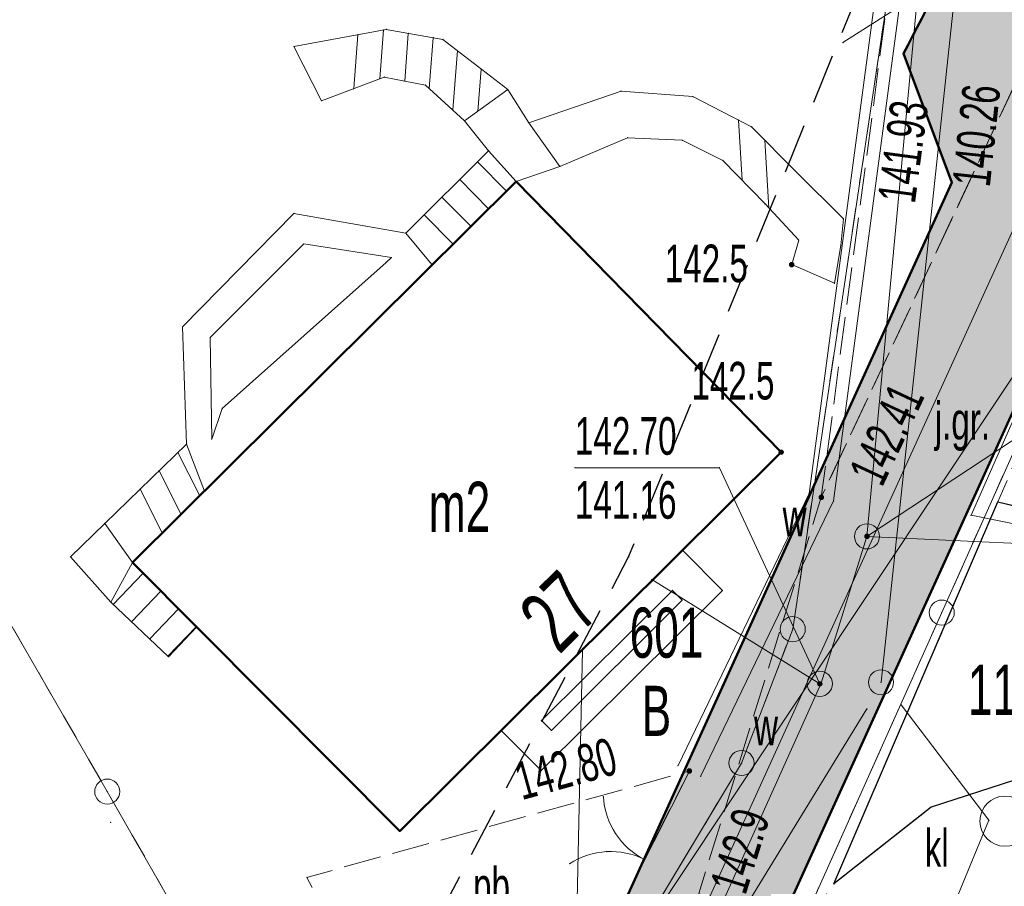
# Model space of a CAD drawing. Extents: x 6456700 to 6518119, y 5963420 to 5980059.
# Tile 172 of 256: x 6512422 to 6512442, y 5966171 to 5966189. Entities that reach past the tile are written whole.
import ezdxf
from ezdxf.enums import TextEntityAlignment as Align

# ---------------------------------------------------------------- set-up
doc = ezdxf.new("R2010")
doc.units = 0
doc.header["$MEASUREMENT"] = 0
for name, pattern in [('L_0_03', [1, 0.5, -0.5]), ('L_0_04', [1.5, 1, -0.5]), ('L_0_52', [1, 0.75, -0.25])]:
    doc.linetypes.add(name, pattern=pattern)
doc.layers.get('0').update_dxf_attribs({"color": 2, "linetype": 'CONTINUOUS', "lineweight": 5})
for name, color, linetype, lineweight in [('18mm Kreska ciągła', 7, 'CONTINUOUS', 18), ('202_punkt_graniczny', 7, 'CONTINUOUS', 18), ('210_oznaczenie_konturu_uzytku_gruntowego', 96, 'CONTINUOUS', 18), ('211_numer_dzialki_ewidencyjnej', 7, 'CONTINUOUS', 18), ('218_kontur_uzytku_gruntowego', 96, 'L_0_03', 18), ('219_dzialka_ewidencyjna', 7, 'CONTINUOUS', 18), ('238_Punkt_adresowy_budynku', 7, 'CONTINUOUS', 18), ('312_budynek_ewidencyjny', 7, 'CONTINUOUS', 18), ('312_oznaczenie_budynku_ewidencyjnego_Atr117', 7, 'CONTINUOUS', 18), ('352_schody', 7, 'CONTINUOUS', 18), ('50mm Kreska ciągła', 7, 'CONTINUOUS', 50), ('9mm Kreska ciągła', 252, 'CONTINUOUS', 9), ('brama', 7, 'CONTINUOUS', 18), ('jezdnia', 7, 'CONTINUOUS', 18), ('jezdnia_Atr17', 7, 'CONTINUOUS', 18), ('komora_podziemna', 7, 'CONTINUOUS', 18), ('komora_podziemna_Atr17', 7, 'CONTINUOUS', 18), ('kraweznik', 7, 'CONTINUOUS', 18), ('obszar_utwardzony', 7, 'CONTINUOUS', 18), ('obszar_utwardzony_Atr17', 7, 'CONTINUOUS', 18), ('ogrodzenie_trwale', 7, 'CONTINUOUS', 18), ('osadnik__szambo', 7, 'CONTINUOUS', 18), ('osadnik__szambo_Atr17', 7, 'CONTINUOUS', 18), ('pikieta_naturalna', 7, 'CONTINUOUS', 18), ('pikieta_naturalna_Atr2', 7, 'CONTINUOUS', 18), ('pikieta_sztuczna', 7, 'CONTINUOUS', 18), ('pikieta_sztuczna_Atr2', 7, 'CONTINUOUS', 18), ('przewod_elektroenergetyczny_niskiego_napiecia', 7, 'CONTINUOUS', 18), ('przewod_elektroenergetyczny_podziemny', 7, 'CONTINUOUS', 18), ('przewod_kanalizacyjny', 7, 'CONTINUOUS', 18), ('przewod_wodociagowy', 7, 'CONTINUOUS', 18), ('rzedna', 7, 'CONTINUOUS', 18), ('rzedna_Atr2', 7, 'CONTINUOUS', 18), ('rzedna_Atr3', 7, 'CONTINUOUS', 18), ('sciana_oporowa__linia_', 7, 'CONTINUOUS', 18), ('studnia_kanalizacyjna', 7, 'CONTINUOUS', 18), ('taras', 7, 'CONTINUOUS', 18), ('weranda_lub_ganek', 7, 'CONTINUOUS', 18), ('Zakres', 7, 'CONTINUOUS', 18)]:
    doc.layers.add(name, color=color, linetype=linetype, lineweight=lineweight)
doc.styles.get("Standard").update_dxf_attribs({"font": 'txt', "width": 0.75})

# ---------------------------------------------------------------- blocks, each defined once
blk = doc.blocks.new('mdcp_nowa')
at = {"layer": 'pikieta_naturalna', "linetype": 'Continuous', "lineweight": 18}
for points in [[(6495168.95, 5982634.585, 1), (6495168.95, 5982634.675, 1)], [(6495168.74, 5982630.845, 1), (6495168.74, 5982630.935, 1)]]:
    blk.add_hatch(color=18, dxfattribs=at).paths.add_polyline_path(points)
at = {"layer": 'pikieta_sztuczna', "linetype": 'Continuous', "lineweight": 18}
for points in [[(6495169.54, 5982629.945, 1), (6495169.54, 5982630.035, 1)], [(6495166.91, 5982624.485, 1), (6495166.91, 5982624.575, 1)]]:
    blk.add_hatch(color=18, dxfattribs=at).paths.add_polyline_path(points)
at = {"layer": 'rzedna', "linetype": 'Continuous', "lineweight": 18}
for points in [[(6495170.45, 5982629.165, 1), (6495170.45, 5982629.255, 1)], [(6495169.51, 5982626.225, 1), (6495169.51, 5982626.315, 1)]]:
    blk.add_hatch(color=18, dxfattribs=at).paths.add_polyline_path(points)
at = {"layer": '202_punkt_graniczny', "color": 7, "linetype": 'Continuous', "lineweight": 18}
for centre in [(6495171.94, 5982627.69), (6495168.97, 5982627.36), (6495167.95, 5982624.69), (6495155.31, 5982624.12)]:
    blk.add_circle(centre, 0.25, dxfattribs=at)
at = {"layer": '202_punkt_graniczny'}
for p in [(6495171.94, 5982627.69), (6495168.97, 5982627.36), (6495167.95, 5982624.69), (6495155.31, 5982624.12)]:
    blk.add_point(p, dxfattribs=at)
at = {"layer": '218_kontur_uzytku_gruntowego', "lineweight": 18, "flags": 128}
for points in [[(6495168.97, 5982627.36), (6495170.9, 5982640.24)], [(6495176.43, 5982637.74), (6495171.94, 5982627.69)], [(6495151.44, 5982630.83), (6495155.31, 5982624.12)], [(6495171.94, 5982627.69), (6495166.96, 5982616.54)], [(6495167.95, 5982624.69), (6495168.97, 5982627.36)], [(6495163.62, 5982617.46), (6495167.95, 5982624.69)], [(6495155.31, 5982624.12), (6495157.03, 5982621.12)]]:
    blk.add_lwpolyline(points, dxfattribs=at)
at = {"layer": '218_kontur_uzytku_gruntowego'}
for p in [(6495171.94, 5982627.69), (6495171.94, 5982627.69), (6495171.94, 5982627.69), (6495171.94, 5982627.69), (6495168.97, 5982627.36), (6495168.97, 5982627.36), (6495168.97, 5982627.36), (6495168.97, 5982627.36), (6495167.95, 5982624.69), (6495167.95, 5982624.69), (6495167.95, 5982624.69), (6495167.95, 5982624.69), (6495155.31, 5982624.12), (6495155.31, 5982624.12), (6495155.31, 5982624.12), (6495155.31, 5982624.12)]:
    blk.add_point(p, dxfattribs=at)
at = {"layer": '219_dzialka_ewidencyjna', "color": 3, "linetype": 'Continuous', "lineweight": 18, "flags": 128}
for points in [[(6495144.97, 5982642.05), (6495155.31, 5982624.12)], [(6495168.97, 5982627.36), (6495170.9, 5982640.24)], [(6495176.43, 5982637.74), (6495171.94, 5982627.69)], [(6495171.94, 5982627.69), (6495166.96, 5982616.54)], [(6495167.95, 5982624.69), (6495168.97, 5982627.36)], [(6495163.62, 5982617.46), (6495167.95, 5982624.69)], [(6495155.31, 5982624.12), (6495157.03, 5982621.12)]]:
    blk.add_lwpolyline(points, dxfattribs=at)
at = {"layer": '219_dzialka_ewidencyjna', "color": 3}
for p in [(6495171.94, 5982627.69), (6495171.94, 5982627.69), (6495168.97, 5982627.36), (6495168.97, 5982627.36), (6495167.95, 5982624.69), (6495167.95, 5982624.69), (6495155.31, 5982624.12), (6495155.31, 5982624.12)]:
    blk.add_point(p, dxfattribs=at)
at = {"layer": '312_budynek_ewidencyjny', "color": 7, "linetype": 'Continuous', "lineweight": 50, "flags": 128}
for points in [[(6495155.81, 5982628.69), (6495163.46, 5982636.29)], [(6495163.46, 5982636.29), (6495168.74, 5982630.89)], [(6495168.74, 5982630.89), (6495161.14, 5982623.33)], [(6495161.14, 5982623.33), (6495155.81, 5982628.69)]]:
    blk.add_lwpolyline(points, dxfattribs=at)
at = {"layer": '312_budynek_ewidencyjny'}
for p in [(6495163.46, 5982636.29), (6495163.46, 5982636.29), (6495168.74, 5982630.89), (6495168.74, 5982630.89), (6495155.81, 5982628.69), (6495155.81, 5982628.69), (6495161.14, 5982623.33), (6495161.14, 5982623.33)]:
    blk.add_point(p, dxfattribs=at)
at = {"layer": '352_schody', "color": 7, "linetype": 'Continuous', "lineweight": 18, "flags": 128}
for points in [[(6495162.43, 5982637.5), (6495161.65, 5982638.21), (6495160.83, 5982638.37), (6495159.58, 5982637.9), (6495159.03, 5982638.98), (6495160.87, 5982639.32), (6495162, 5982639.12), (6495163.29, 5982638.12)], [(6495162.91, 5982636.9), (6495162.43, 5982637.5), (6495163.29, 5982638.12), (6495163.71, 5982637.46), (6495164.33, 5982636.59), (6495163.46, 5982636.29)], [(6495168.95, 5982634.63), (6495169.09, 5982635.12), (6495168.42, 5982635.84), (6495167.58, 5982636.71), (6495166.77, 5982637.11), (6495165.68, 5982637.16), (6495164.33, 5982636.59), (6495163.71, 5982637.46), (6495165.55, 5982638.09), (6495166.98, 5982637.98), (6495168.15, 5982637.38), (6495169.04, 5982636.48), (6495169.98, 5982635.54), (6495169.93, 5982635.01), (6495169.8, 5982634.26)], [(6495163.46, 5982636.29), (6495161.78, 5982634.63), (6495161.26, 5982635.26), (6495162.91, 5982636.9)], [(6495155.81, 5982628.69), (6495155.26, 5982629.47), (6495156.89, 5982631.05), (6495157.25, 5982630.11)], [(6495155.38, 5982627.9), (6495154.58, 5982628.8), (6495155.26, 5982629.47), (6495155.81, 5982628.69)], [(6495155.81, 5982628.69), (6495157.09, 5982627.4), (6495156.53, 5982626.81), (6495155.38, 5982627.9)]]:
    blk.add_lwpolyline(points, close=True, dxfattribs=at)
for points in [[(6495160.222, 5982638.141), (6495160.305, 5982639.216)], [(6495160.739, 5982638.336), (6495160.814, 5982639.31)], [(6495161.237, 5982638.291), (6495161.31, 5982639.242)], [(6495161.727, 5982638.14), (6495161.805, 5982639.155)], [(6495162.195, 5982637.714), (6495162.287, 5982638.898)], [(6495162.695, 5982637.691), (6495162.76, 5982638.531)], [(6495167.961, 5982636.315), (6495167.89, 5982637.514)], [(6495168.495, 5982635.759), (6495168.414, 5982637.113)], [(6495163.265, 5982636.097), (6495162.688, 5982636.68)], [(6495162.909, 5982635.746), (6495162.334, 5982636.327)], [(6495162.553, 5982635.394), (6495161.979, 5982635.975)], [(6495162.198, 5982635.043), (6495161.624, 5982635.622)], [(6495157.155, 5982630.017), (6495156.718, 5982630.883)], [(6495156.781, 5982629.648), (6495156.342, 5982630.519)], [(6495156.407, 5982629.279), (6495155.966, 5982630.154)], [(6495155.43, 5982627.853), (6495156.024, 5982628.474)], [(6495155.793, 5982627.509), (6495156.377, 5982628.119)], [(6495156.156, 5982627.165), (6495156.729, 5982627.764)], [(6495156.518, 5982626.821), (6495157.081, 5982627.409)]]:
    blk.add_lwpolyline(points, dxfattribs=at)
at = {"layer": '352_schody'}
for p in [(6495160.305, 5982639.216), (6495160.814, 5982639.31), (6495160.87, 5982639.32), (6495160.87, 5982639.32), (6495161.31, 5982639.242), (6495159.03, 5982638.98), (6495159.03, 5982638.98), (6495161.805, 5982639.155), (6495162, 5982639.12), (6495162, 5982639.12), (6495162.287, 5982638.898), (6495162.76, 5982638.531), (6495160.739, 5982638.336), (6495160.83, 5982638.37), (6495160.83, 5982638.37), (6495161.237, 5982638.291), (6495161.65, 5982638.21), (6495161.65, 5982638.21), (6495160.222, 5982638.141), (6495161.727, 5982638.14), (6495163.29, 5982638.12), (6495163.29, 5982638.12), (6495163.29, 5982638.12), (6495163.29, 5982638.12), (6495165.55, 5982638.09), (6495165.55, 5982638.09), (6495159.58, 5982637.9), (6495159.58, 5982637.9), (6495166.98, 5982637.98), (6495166.98, 5982637.98), (6495162.195, 5982637.714), (6495162.695, 5982637.691), (6495162.43, 5982637.5), (6495162.43, 5982637.5), (6495162.43, 5982637.5), (6495162.43, 5982637.5), (6495163.71, 5982637.46), (6495163.71, 5982637.46), (6495163.71, 5982637.46), (6495163.71, 5982637.46), (6495167.89, 5982637.514), (6495168.15, 5982637.38), (6495168.15, 5982637.38), (6495165.68, 5982637.16), (6495165.68, 5982637.16), (6495166.77, 5982637.11), (6495166.77, 5982637.11), (6495168.414, 5982637.113), (6495162.91, 5982636.9), (6495162.91, 5982636.9), (6495162.91, 5982636.9), (6495162.91, 5982636.9), (6495162.688, 5982636.68), (6495167.58, 5982636.71), (6495167.58, 5982636.71), (6495164.33, 5982636.59), (6495164.33, 5982636.59), (6495164.33, 5982636.59), (6495164.33, 5982636.59), (6495169.04, 5982636.48), (6495169.04, 5982636.48), (6495162.334, 5982636.327), (6495163.46, 5982636.29), (6495163.46, 5982636.29), (6495163.46, 5982636.29), (6495163.46, 5982636.29), (6495167.961, 5982636.315), (6495163.265, 5982636.097), (6495161.979, 5982635.975), (6495168.42, 5982635.84), (6495168.42, 5982635.84), (6495162.909, 5982635.746), (6495168.495, 5982635.759), (6495161.624, 5982635.622), (6495169.98, 5982635.54), (6495169.98, 5982635.54), (6495161.26, 5982635.26), (6495161.26, 5982635.26), (6495162.553, 5982635.394), (6495169.09, 5982635.12), (6495169.09, 5982635.12), (6495162.198, 5982635.043), (6495169.93, 5982635.01), (6495169.93, 5982635.01), (6495161.78, 5982634.63), (6495161.78, 5982634.63), (6495168.95, 5982634.63), (6495168.95, 5982634.63), (6495169.8, 5982634.26), (6495169.8, 5982634.26), (6495156.89, 5982631.05), (6495156.89, 5982631.05), (6495156.718, 5982630.883), (6495156.342, 5982630.519), (6495155.966, 5982630.154), (6495157.155, 5982630.017), (6495157.25, 5982630.11), (6495157.25, 5982630.11), (6495156.781, 5982629.648), (6495155.26, 5982629.47), (6495155.26, 5982629.47), (6495155.26, 5982629.47), (6495155.26, 5982629.47), (6495156.407, 5982629.279), (6495154.58, 5982628.8), (6495154.58, 5982628.8), (6495155.81, 5982628.69), (6495155.81, 5982628.69), (6495155.81, 5982628.69), (6495155.81, 5982628.69), (6495155.81, 5982628.69), (6495155.81, 5982628.69), (6495156.024, 5982628.474), (6495156.377, 5982628.119), (6495155.38, 5982627.9), (6495155.38, 5982627.9), (6495155.38, 5982627.9), (6495155.38, 5982627.9), (6495155.43, 5982627.853), (6495156.729, 5982627.764), (6495155.793, 5982627.509), (6495157.081, 5982627.409), (6495157.09, 5982627.4), (6495157.09, 5982627.4), (6495156.156, 5982627.165), (6495156.518, 5982626.821), (6495156.53, 5982626.81), (6495156.53, 5982626.81)]:
    blk.add_point(p, dxfattribs=at)
at = {"layer": 'brama', "color": 7, "linetype": 'Continuous', "lineweight": 18, "flags": 128}
blk.add_lwpolyline([(6495165.13, 5982621), (6495166.91, 5982624.53)], dxfattribs=at)
at = {"layer": 'brama', "color": 7, "linetype": 'Continuous', "lineweight": 18}
for centre, start, end in [((6495166.695, 5982624.104), 183.241, 243.241), ((6495165.345, 5982621.426), 63.241, 123.241)]:
    blk.add_arc(centre, 1.5, start, end, dxfattribs=at)
at = {"layer": 'brama'}
for p in [(6495166.91, 5982624.53), (6495165.198, 5982624.02), (6495165.441, 5982623.282), (6495165.26, 5982622.923), (6495166.02, 5982622.765), (6495166.02, 5982622.765), (6495164.522, 5982622.68)]:
    blk.add_point(p, dxfattribs=at)
at = {"layer": 'jezdnia', "color": 7, "linetype": 'L_0_52', "lineweight": 18, "flags": 128}
blk.add_lwpolyline([(6495195.83, 5982978.97), (6495200.77, 5982990.52), (6495203.76, 5983005.28), (6495200.35, 5983025.82), (6495193.24, 5983036.29), (6495189.14, 5983049.6), (6495185.12, 5983067.8), (6495183.17, 5983077.08), (6495178.19, 5983089.73), (6495174.64, 5983098.86), (6495168.43, 5983115.09), (6495161.55, 5983133.83), (6495154.76, 5983147.58), (6495144.33, 5983166.27), (6495135.54, 5983182.13), (6495131.43, 5983212.99), (6495131.68, 5983233.26), (6495131.46, 5983243.99), (6495128.32, 5983280.81), (6495127.29, 5983298.52), (6495124.19, 5983336.19), (6495123.5, 5983344), (6495121.28, 5983367.92), (6495119.64, 5983396.13), (6495116.73, 5983412.76), (6495117.19, 5983441.35), (6495116.43, 5983457.42), (6495115.48, 5983476.53), (6495115.11, 5983482.62), (6495112.3, 5983484.4), (6495091.45, 5983481.81), (6495091.37, 5983484.19), (6495109.96, 5983486.92), (6495113.25, 5983490.41), (6495113.24, 5983503.43), (6495112.69, 5983521.82), (6495113.13, 5983545.8), (6495113.51, 5983566.95), (6495116.02, 5983585), (6495118.4, 5983609.28), (6495123.42, 5983650.06), (6495131.2, 5983686.54), (6495140.07, 5983719.72), (6495146.41, 5983753.33), (6495149.05, 5983763.24), (6495154.18, 5983776.85), (6495160.67, 5983784.68), (6495175.29, 5983798.4), (6495197.26, 5983816.17), (6495217.4, 5983831.86), (6495238.65, 5983846.53), (6495263.72, 5983869.02), (6495276.39, 5983884.8), (6495285.32, 5983901), (6495289.2, 5983910.41), (6495292.89, 5983924.2), (6495294.78, 5983930.12), (6495299.2, 5983944.93), (6495304.61, 5983964.52), (6495307.5, 5983979.46), (6495307.59, 5983992.22), (6495306.46, 5984009.09), (6495305.69, 5984028.3), (6495305.67, 5984038.17), (6495300.99, 5984057.07), (6495297.28, 5984082.3), (6495291.79, 5984107.54), (6495288.36, 5984130.45), (6495280.64, 5984151.56), (6495274.64, 5984171.22), (6495270.98, 5984181.26), (6495273.99, 5984181.03), (6495276.87, 5984171.8), (6495283.5, 5984152.14), (6495291.35, 5984131.82), (6495294.78, 5984110.77), (6495299.68, 5984081.31), (6495303.27, 5984060.79), (6495332.62, 5984062.58), (6495350.78, 5984065.69), (6495352.73, 5984070.57), (6495357.63, 5984062.1), (6495352.37, 5984062.87), (6495334.16, 5984059.86), (6495303.89, 5984056.79), (6495307.64, 5984045.46), (6495309.06, 5984037.47), (6495310.62, 5984029.01), (6495312.95, 5983997.49), (6495310.44, 5983991.82), (6495310.09, 5983979.31), (6495307.08, 5983963.82), (6495301.68, 5983944.67), (6495295.97, 5983923.79), (6495292.77, 5983913.71), (6495290.13, 5983906.38), (6495284.32, 5983893.37), (6495278.05, 5983883.04), (6495264.46, 5983865.44), (6495239.09, 5983842.69), (6495219.23, 5983829.73), (6495216.93, 5983819.97), (6495223.58, 5983813.84), (6495228.16, 5983809.41), (6495224.21, 5983807.55), (6495214.94, 5983813.05), (6495207.87, 5983817.5), (6495201.24, 5983815.27), (6495178.34, 5983796.41), (6495165.6, 5983786.15), (6495159.73, 5983777.73), (6495154.77, 5983771.17), (6495151.16, 5983759.97), (6495150.26, 5983749.93), (6495142.6, 5983719.51), (6495134.42, 5983684.95), (6495127.4, 5983650.76), (6495120.08, 5983602.2), (6495117.42, 5983578.29), (6495115.94, 5983567.9), (6495115.38, 5983544.13), (6495115.07, 5983520.98), (6495115.65, 5983504.52), (6495116.24, 5983490.91), (6495120.25, 5983487.29), (6495126.33, 5983487.84), (6495143.65, 5983489.58), (6495144.46, 5983486.94), (6495127.88, 5983485.15), (6495121.64, 5983482.36), (6495118.37, 5983476.22), (6495119.55, 5983458.22), (6495119.45, 5983441.1), (6495120.18, 5983413.18), (6495121.99, 5983405.13), (6495126.07, 5983403.29), (6495130.48, 5983403.23), (6495129.73, 5983399.77), (6495124.35, 5983396.96), (6495123.73, 5983368.04), (6495126.63, 5983336.2), (6495129.59, 5983298.85), (6495131.1, 5983280.79), (6495133, 5983262.8), (6495134.25, 5983243.51), (6495134.8, 5983233.03), (6495133.67, 5983213.6), (6495138.07, 5983181.73), (6495146.27, 5983167.62), (6495157.18, 5983147.99), (6495163.68, 5983134.39), (6495170.96, 5983115.51), (6495175.46, 5983104.48), (6495181.17, 5983100.74), (6495199.93, 5983101.55), (6495199.17, 5983099.07), (6495182.34, 5983097.53), (6495180.35, 5983094.32), (6495185.39, 5983081.2), (6495192.07, 5983052.44), (6495195.58, 5983038.04), (6495198.53, 5983033.23), (6495203.76, 5983025.83), (6495206.13, 5983003.89), (6495202.54, 5982989.27), (6495201.18, 5982984.38), (6495199.22, 5982977.33), (6495199.31, 5982965.37), (6495200.17, 5982948.62), (6495203.01, 5982926.24), (6495205.43, 5982907.13), (6495210.02, 5982873.53), (6495214.31, 5982847.66), (6495217.75, 5982836.69), (6495222.16, 5982822), (6495228.36, 5982806.97), (6495230.37, 5982804.25), (6495235.28, 5982800.03), (6495240.12, 5982797.03), (6495226.36, 5982801.25), (6495225.42, 5982799.59), (6495224.16, 5982791.52), (6495222.71, 5982778.54), (6495222.21, 5982760.62), (6495221.26, 5982748.78), (6495217.72, 5982722.5), (6495220.89, 5982699.43), (6495222.63, 5982688.01), (6495226.82, 5982681.43), (6495232.44, 5982678.09), (6495238.57, 5982677.74), (6495238.58, 5982674.2), (6495234.94, 5982674.18), (6495222.7, 5982675.95), (6495211.13, 5982675.67), (6495203.44, 5982672.24), (6495190.56, 5982660.85), (6495183.64, 5982651.87), (6495180.18, 5982645.51), (6495176.56, 5982638.14), (6495173.06, 5982629.9), (6495169.79, 5982622.28), (6495168.95, 5982621.1), (6495167.1, 5982622.09), (6495169.54, 5982629.99), (6495175.88, 5982643.52), (6495181.21, 5982652.88), (6495188.25, 5982661.9), (6495200.25, 5982673.34), (6495211.64, 5982680.53), (6495218.14, 5982692.06), (6495218.39, 5982699.72), (6495215.1, 5982723.62), (6495216.08, 5982729.8), (6495218.41, 5982743.49), (6495220.09, 5982761.04), (6495220.41, 5982779.3), (6495221.74, 5982791.03), (6495222.5, 5982799.07), (6495220.92, 5982803.86), (6495210.51, 5982812.59), (6495206.38, 5982817.94), (6495202.5, 5982823.86), (6495197.41, 5982834.99), (6495191.07, 5982840.79), (6495178.96, 5982851.25), (6495180.72, 5982852.83), (6495192.33, 5982842.82), (6495193.9, 5982841.49), (6495196.29, 5982839.47), (6495200.7, 5982838.43), (6495206.86, 5982825.62), (6495210.11, 5982820.87), (6495214.26, 5982814.71), (6495221.36, 5982809.09), (6495224.36, 5982806.84), (6495223.38, 5982810.9), (6495218.5, 5982823.84), (6495214.57, 5982836.22), (6495211.53, 5982847.15), (6495206.8, 5982872.08), (6495202.64, 5982906.51), (6495199.04, 5982926.21), (6495196.67, 5982948.55), (6495195.68, 5982964.58)], close=True, dxfattribs=at)
at = {"layer": 'jezdnia'}
for p in [(6495169.54, 5982629.99), (6495173.06, 5982629.9), (6495169.79, 5982622.28)]:
    blk.add_point(p, dxfattribs=at)
at = {"layer": 'komora_podziemna', "color": 5, "linetype": 'Continuous', "lineweight": 13}
for centre in [(6495170.45, 5982629.21), (6495169.51, 5982626.27)]:
    blk.add_circle(centre, 0.25, dxfattribs=at)
at = {"layer": 'komora_podziemna'}
for p in [(6495170.45, 5982629.21), (6495169.51, 5982626.27)]:
    blk.add_point(p, dxfattribs=at)
at = {"layer": 'kraweznik', "color": 7, "linetype": 'Continuous', "lineweight": 25, "flags": 128}
blk.add_lwpolyline([(6495169.79, 5982622.28), (6495173.06, 5982629.9), (6495176.16, 5982629.15), (6495177.34, 5982629.25), (6495177.13, 5982624.33), (6495174.11, 5982624.58), (6495171.73, 5982623.81)], close=True, dxfattribs=at)
at = {"layer": 'kraweznik'}
for p in [(6495173.06, 5982629.9), (6495171.73, 5982623.81), (6495169.79, 5982622.28)]:
    blk.add_point(p, dxfattribs=at)
at = {"layer": 'obszar_utwardzony', "color": 7, "linetype": 'L_0_52', "lineweight": 18, "flags": 128}
for points in [[(6495170.9, 5982640.23), (6495172.14, 5982641.91), (6495174.99, 5982642.93), (6495175.88, 5982643.52), (6495169.54, 5982629.99)], [(6495173.06, 5982629.9), (6495176.16, 5982629.15), (6495177.34, 5982629.25), (6495177.13, 5982624.33), (6495174.11, 5982624.58), (6495171.73, 5982623.81), (6495169.79, 5982622.28)], [(6495165.13, 5982621), (6495160.34, 5982620.27), (6495159.29, 5982622.41), (6495166.91, 5982624.53)]]:
    blk.add_lwpolyline(points, close=True, dxfattribs=at)
at = {"layer": 'obszar_utwardzony'}
for p in [(6495169.54, 5982629.99), (6495173.06, 5982629.9), (6495166.91, 5982624.53), (6495171.73, 5982623.81), (6495159.29, 5982622.41), (6495169.79, 5982622.28)]:
    blk.add_point(p, dxfattribs=at)
at = {"layer": 'ogrodzenie_trwale'}
blk.add_point((6495155.38, 5982623.51), dxfattribs=at)
at = {"layer": 'osadnik__szambo', "color": 34, "linetype": 'Continuous', "lineweight": 18}
blk.add_circle((6495173.2, 5982623.53), 0.5, dxfattribs=at)
at = {"layer": 'pikieta_naturalna', "color": 7, "linetype": 'Continuous', "lineweight": 18}
for centre in [(6495168.95, 5982634.63), (6495168.74, 5982630.89)]:
    blk.add_circle(centre, 0.045, dxfattribs=at)
at = {"layer": 'pikieta_naturalna'}
for p in [(6495168.95, 5982634.63), (6495168.74, 5982630.89)]:
    blk.add_point(p, dxfattribs=at)
at = {"layer": 'pikieta_sztuczna', "color": 7, "linetype": 'Continuous', "lineweight": 18}
for centre in [(6495169.54, 5982629.99), (6495166.91, 5982624.53)]:
    blk.add_circle(centre, 0.045, dxfattribs=at)
at = {"layer": 'pikieta_sztuczna'}
for p in [(6495169.54, 5982629.99), (6495166.91, 5982624.53)]:
    blk.add_point(p, dxfattribs=at)
at = {"layer": 'przewod_elektroenergetyczny_niskiego_napiecia', "color": 1, "linetype": 'Continuous', "lineweight": 18, "flags": 128}
blk.add_lwpolyline([(6495163.87, 5982618.13), (6495186.65, 5982652.39)], dxfattribs=at)
at = {"layer": 'przewod_elektroenergetyczny_podziemny', "color": 1, "linetype": 'Continuous', "lineweight": 18, "flags": 128}
blk.add_lwpolyline([(6495164.03, 5982617.91), (6495164.65, 5982620.7), (6495164.78, 5982626.95)], dxfattribs=at)
at = {"layer": 'przewod_elektroenergetyczny_podziemny'}
blk.add_point((6495164.78, 5982626.95), dxfattribs=at)
at = {"layer": 'przewod_kanalizacyjny', "color": 34, "linetype": 'Continuous', "lineweight": 18, "flags": 128}
for points in [[(6495169.97, 5982639.06), (6495171.71, 5982640.17)], [(6495172.18, 5982639.85), (6495170.73, 5982626.3)], [(6495171.13, 5982625.85), (6495172.88, 5982623.55)], [(6495170.45, 5982625.77), (6495156.12, 5982602.36), (6495141.15, 5982588.26), (6495113.72, 5982578.32), (6495092.68, 5982569.53), (6495045.09, 5982537.09), (6495021.25, 5982523.09), (6494993.35, 5982504.58), (6494979.31, 5982519.23), (6494973.67, 5982513.49)], [(6495170.53, 5982617.83), (6495172.88, 5982623.55)]]:
    blk.add_lwpolyline(points, dxfattribs=at)
at = {"layer": 'przewod_kanalizacyjny'}
for p in [(6495169.97, 5982639.06), (6495170.73, 5982626.3), (6495171.13, 5982625.85), (6495170.45, 5982625.77), (6495172.88, 5982623.55), (6495172.88, 5982623.55)]:
    blk.add_point(p, dxfattribs=at)
at = {"layer": 'przewod_wodociagowy', "color": 5, "linetype": 'Continuous', "lineweight": 18, "flags": 128}
for points in [[(6495141.74, 5982586.62), (6495142.18, 5982588.3), (6495155.04, 5982602.15), (6495166.84, 5982620.28), (6495169.54, 5982626.28), (6495170.45, 5982629.21), (6495171.51, 5982640.57), (6495178.33, 5982653.56), (6495190.65, 5982666.48), (6495208.75, 5982678.3), (6495220.98, 5982677.43), (6495221.38, 5982677.4)], [(6495177.33, 5982628.89), (6495170.45, 5982629.21)], [(6495166.16, 5982628.35), (6495169.51, 5982626.27)]]:
    blk.add_lwpolyline(points, dxfattribs=at)
at = {"layer": 'przewod_wodociagowy'}
for p in [(6495170.45, 5982629.21), (6495170.45, 5982629.21), (6495166.16, 5982628.35), (6495169.51, 5982626.27), (6495169.54, 5982626.28)]:
    blk.add_point(p, dxfattribs=at)
at = {"layer": 'rzedna', "color": 7, "linetype": 'Continuous', "lineweight": 18}
for centre in [(6495170.45, 5982629.21), (6495169.51, 5982626.27)]:
    blk.add_circle(centre, 0.045, dxfattribs=at)
at = {"layer": 'rzedna'}
for p in [(6495170.45, 5982629.21), (6495169.51, 5982626.27)]:
    blk.add_point(p, dxfattribs=at)
at = {"layer": 'rzedna_Atr2', "color": 7, "linetype": 'Continuous', "lineweight": 18, "flags": 128}
for points in [[(6495170.45, 5982629.21), (6495174.21, 5982631.69), (6495177.101, 5982631.69)], [(6495169.51, 5982626.27), (6495167.51, 5982630.58), (6495164.63, 5982630.58)]]:
    blk.add_lwpolyline(points, dxfattribs=at)
at = {"layer": 'rzedna_Atr2'}
for p in [(6495164.63, 5982630.58), (6495167.51, 5982630.58), (6495170.45, 5982629.21), (6495169.51, 5982626.27)]:
    blk.add_point(p, dxfattribs=at)
at = {"layer": 'sciana_oporowa__linia_', "color": 7, "linetype": 'Continuous', "lineweight": 18, "flags": 128}
for points in [[(6495176.101, 5982628.907), (6495172.525, 5982629.631), (6495176.332, 5982638.244), (6495179.962, 5982645.633), (6495184.106, 5982652.126), (6495188.915, 5982658.146)], [(6495166.685, 5982624.639), (6495169.295, 5982630.063), (6495170.652, 5982640.263)], [(6495167.135, 5982624.422), (6495169.785, 5982629.917), (6495171.148, 5982640.197)]]:
    blk.add_lwpolyline(points, dxfattribs=at)
at = {"layer": 'sciana_oporowa__linia_'}
for p in [(6495169.295, 5982630.063), (6495169.785, 5982629.917), (6495172.525, 5982629.631), (6495166.685, 5982624.639), (6495167.135, 5982624.422)]:
    blk.add_point(p, dxfattribs=at)
at = {"layer": 'studnia_kanalizacyjna', "color": 34, "linetype": 'Continuous', "lineweight": 13}
blk.add_circle((6495170.73, 5982626.3), 0.25, dxfattribs=at)
at = {"layer": 'studnia_kanalizacyjna'}
blk.add_point((6495170.73, 5982626.3), dxfattribs=at)
at = {"layer": 'taras', "color": 7, "linetype": 'Continuous', "lineweight": 18, "flags": 128}
for points in [[(6495157.25, 5982630.11), (6495156.89, 5982631.05), (6495156.81, 5982633.39), (6495159.03, 5982635.65), (6495161.26, 5982635.26), (6495161.78, 5982634.63)], [(6495157.602, 5982631.758), (6495157.394, 5982631.152), (6495157.362, 5982633.175), (6495159.225, 5982635.042), (6495160.974, 5982634.769), (6495160.867, 5982634.674)]]:
    blk.add_lwpolyline(points, close=True, dxfattribs=at)
at = {"layer": 'taras'}
for p in [(6495159.03, 5982635.65), (6495161.26, 5982635.26), (6495159.225, 5982635.042), (6495160.867, 5982634.674), (6495160.974, 5982634.769), (6495161.78, 5982634.63), (6495156.81, 5982633.39), (6495157.362, 5982633.175), (6495157.602, 5982631.758), (6495157.394, 5982631.152), (6495156.89, 5982631.05), (6495157.25, 5982630.11)]:
    blk.add_point(p, dxfattribs=at)
at = {"layer": 'weranda_lub_ganek', "color": 7, "linetype": 'Continuous', "lineweight": 18, "flags": 128}
for points in [[(6495166.77, 5982628.94), (6495167.57, 5982628.13), (6495163.96, 5982624.54), (6495163.16, 5982625.34)], [(6495164.162, 5982625.339), (6495163.961, 5982625.537), (6495166.573, 5982628.134), (6495166.766, 5982627.935)]]:
    blk.add_lwpolyline(points, close=True, dxfattribs=at)
at = {"layer": 'weranda_lub_ganek'}
for p in [(6495166.77, 5982628.94), (6495166.573, 5982628.134), (6495167.57, 5982628.13), (6495166.766, 5982627.935), (6495163.961, 5982625.537), (6495163.16, 5982625.34), (6495164.162, 5982625.339), (6495163.96, 5982624.54)]:
    blk.add_point(p, dxfattribs=at)
at = {"layer": 'Zakres', "linetype": 'L_0_04', "lineweight": 25, "flags": 128}
blk.add_lwpolyline([(6495113.77, 5985050.22), (6495121.12, 5984877.07), (6495125.76, 5984757.87), (6495129.89, 5984649.81), (6495141.08, 5984611.3), (6495145.77, 5984544.53), (6495147.36, 5984487.27), (6495157.22, 5984392.07), (6495162.95, 5984387.45), (6495180.24, 5984384.16), (6495229.5, 5984386.61), (6495251.65, 5984373.41), (6495258.77, 5984357.12), (6495255.44, 5984330.44), (6495250.77, 5984304.39), (6495252.21, 5984282.78), (6495255.46, 5984256.45), (6495254.94, 5984238.25), (6495266.4, 5984211), (6495277.24, 5984182.33), (6495294.2, 5984133.19), (6495300.94, 5984095.37), (6495313.24, 5984037.69), (6495317.44, 5983978.18), (6495300.35, 5983922.18), (6495282.35, 5983883.38), (6495266.21, 5983862.23), (6495242.03, 5983839.67), (6495211.11, 5983816.86), (6495158.26, 5983772.66), (6495130.6, 5983651.16), (6495116.31, 5983543.43), (6495129.51, 5983346.73), (6495134.58, 5983264.71), (6495139.64, 5983186.97), (6495193.25, 5983077.94), (6495199.2, 5983041.97), (6495206.23, 5983026), (6495208.96, 5983004.88), (6495202.27, 5982979.48), (6495202.42, 5982950.13), (6495209.35, 5982897.38), (6495215.97, 5982850.34), (6495228.6, 5982809.97), (6495226.85, 5982778.82), (6495225.04, 5982750.56), (6495220.26, 5982723.37), (6495226.54, 5982679.97), (6495206.06, 5982669.48), (6495192.68, 5982657.71), (6495184.57, 5982648.65), (6495174.78, 5982624.58), (6495164.23, 5982604.61), (6495150.7, 5982588.3), (6495137.69, 5982582.43), (6495118.26, 5982573.75), (6495100.35, 5982558.42), (6495090.36, 5982544.99), (6495075.87, 5982519.06), (6495060.83, 5982499.68), (6495049.41, 5982485.49), (6495035.07, 5982459.7), (6495006.7, 5982406.64), (6494980.89, 5982351.84), (6494944.35, 5982293.29), (6494925.72, 5982250.11), (6494905.2, 5982190.37), (6494898.43, 5982153.5), (6494879.51, 5982063.89), (6494864.14, 5981992.66), (6494816.93, 5981768.61), (6494777.79, 5981577.7), (6494739.84, 5981394.72), (6494718.65, 5981297.89), (6494716.45, 5981237.31), (6494738.62, 5981208.21), (6494776.48, 5981173.06), (6494817.16, 5981137.44), (6494847.63, 5981109.8), (6494877.39, 5981077.08), (6494912.75, 5981030.55), (6494916.06, 5981014.71), (6494903.86, 5980957.01), (6494916.13, 5980953.51), (6494892.32, 5980927.59), (6494850.7, 5980858.8), (6494806.81, 5980779.89), (6494785.1, 5980753.49), (6494715.22, 5980723.29), (6494679.96, 5980686.78), (6494651.35, 5980651.29), (6494549.14, 5980683.24), (6494511.84, 5980659.66), (6494443.61, 5980630.33), (6494428.78, 5980598.6), (6494431.58, 5980579.46), (6494420.56, 5980549.76), (6494416.45, 5980528.2), (6494403.86, 5980507.16), (6494388.89, 5980482.96), (6494365.32, 5980407.99), (6494335.67, 5980315.15), (6494332.29, 5980297.41), (6494335.1, 5980278.18), (6494347.25, 5980254.84), (6494336.79, 5980250.09), (6494300.04, 5980271.34), (6494320.8, 5980301.43), (6494336.81, 5980349.17), (6494344.85, 5980380.92), (6494360.85, 5980437.13), (6494374.18, 5980476.38), (6494386.14, 5980498.84), (6494403.02, 5980528.52), (6494411.33, 5980563.19), (6494420.84, 5980586.25), (6494420.25, 5980601.11), (6494434.95, 5980635.94), (6494446.75, 5980644.99), (6494465.77, 5980647.27), (6494513.02, 5980669.46), (6494507.85, 5980679.68), (6494547.89, 5980705.83), (6494570.06, 5980691.34), (6494636.17, 5980669.05), (6494706.14, 5980756.86), (6494742.78, 5980772.58), (6494798.53, 5980814.27), (6494826.12, 5980867.97), (6494849.57, 5980908.6), (6494845.35, 5980942.01), (6494853.94, 5980970.83), (6494891.08, 5980960.54), (6494890.11, 5980965.73), (6494903.94, 5981025.69), (6494869.98, 5981070.3), (6494770.97, 5981160.58), (6494728.18, 5981200.64), (6494706.13, 5981229.56), (6494707.94, 5981299.75), (6494728.84, 5981398.1), (6494767.06, 5981580.19), (6494806.17, 5981770.55), (6494854.36, 5981994.76), (6494869.73, 5982065.97), (6494888.61, 5982155.44), (6494891.67, 5982173.95), (6494895.82, 5982197.45), (6494916.38, 5982253.72), (6494935.47, 5982297.95), (6494954.97, 5982331.67), (6494972.09, 5982356.64), (6494997.76, 5982411.14), (6495026.29, 5982464.48), (6495041.09, 5982491.09), (6495052.99, 5982505.88), (6495067.51, 5982524.6), (6495081.94, 5982550.43), (6495092.99, 5982565.28), (6495112.86, 5982582.29), (6495133.59, 5982591.55), (6495144.48, 5982596.46), (6495155.87, 5982610.19), (6495165.7, 5982628.8), (6495175.96, 5982654.03), (6495185.62, 5982664.83), (6495200.4, 5982677.82), (6495212.49, 5982688.04), (6495209.64, 5982723.43), (6495215.22, 5982750.57), (6495216.87, 5982779.54), (6495218.31, 5982809.31), (6495206.86, 5982847.92), (6495199.44, 5982894.74), (6495192.11, 5982948.71), (6495190.16, 5982979.24), (6495183.47, 5983075.16), (6495129.79, 5983184.34), (6495124.6, 5983264.07), (6495119.53, 5983346.09), (6495106.27, 5983543.75), (6495120.74, 5983652.9), (6495148.75, 5983779.42), (6495204.15, 5983826.04), (6495273.41, 5983889.36), (6495288.53, 5983927.42), (6495300.83, 5983964.69), (6495303.91, 5983980.14), (6495301.32, 5984039.55), (6495291.1, 5984093.63), (6495284.5, 5984130.67), (6495267.84, 5984178.93), (6495257.12, 5984207.3), (6495244.96, 5984236.19), (6495244.79, 5984255.42), (6495242.25, 5984281.97), (6495240.71, 5984304.95), (6495245.55, 5984331.94), (6495248.51, 5984355.64), (6495243.77, 5984366.47), (6495226.98, 5984376.47), (6495179.54, 5984374.12), (6495158.61, 5984378.09), (6495147.7, 5984386.91), (6495137.38, 5984486.61), (6495135.78, 5984544.04), (6495131.18, 5984609.54), (6495119.95, 5984648.2), (6495115.76, 5984757.49), (6495111.12, 5984876.67), (6495103.73, 5985050.93), (6495109.36, 5985081.73), (6495120.41, 5985085.88)], close=True, dxfattribs=at)
at = {"layer": 'Zakres'}
blk.add_point((6495165.7, 5982628.8), dxfattribs=at)
at = {"layer": '210_oznaczenie_konturu_uzytku_gruntowego', "lineweight": 20, "width": 0.66}
blk.add_text('B', height=1, dxfattribs=at).set_placement((6495165.96, 5982626.23), align=Align.TOP_LEFT)
at = {"layer": '211_numer_dzialki_ewidencyjnej', "color": 7, "lineweight": 20, "width": 0.66}
for s, p in [('601', (6495165.72, 5982627.79)), ('111/1', (6495172.46, 5982626.65))]:
    blk.add_text(s, height=1, dxfattribs=at).set_placement(p, align=Align.TOP_LEFT)
at = {"layer": '238_Punkt_adresowy_budynku', "color": 7, "lineweight": 25, "width": 0.66}
blk.add_text('27', height=1.25, rotation=44.8, dxfattribs=at).set_placement((6495163.436, 5982627.727), align=Align.TOP_LEFT)
at = {"layer": '312_oznaczenie_budynku_ewidencyjnego_Atr117', "color": 7, "lineweight": 20, "width": 0.66}
blk.add_text('m2', height=1, dxfattribs=at).set_placement((6495161.717, 5982630.3), align=Align.TOP_LEFT)
at = {"layer": 'jezdnia_Atr17', "color": 7, "lineweight": 15, "width": 0.66}
blk.add_text('j.gr.', height=0.75, dxfattribs=at).set_placement((6495171.8, 5982631.89), align=Align.TOP_LEFT)
at = {"layer": 'komora_podziemna_Atr17', "color": 7, "lineweight": 15, "width": 0.66}
for p in [(6495168.769, 5982629.96), (6495168.199, 5982625.79)]:
    blk.add_text('w', height=0.75, dxfattribs=at).set_placement(p, align=Align.TOP_LEFT)
at = {"layer": 'obszar_utwardzony_Atr17', "color": 7, "lineweight": 15, "width": 0.66}
blk.add_text('pb.', height=0.75, dxfattribs=at).set_placement((6495162.6, 5982622.61), align=Align.TOP_LEFT)
at = {"layer": 'osadnik__szambo_Atr17', "color": 34, "lineweight": 15, "width": 0.66}
blk.add_text('kl', height=0.75, dxfattribs=at).set_placement((6495171.6, 5982623.37), align=Align.TOP_LEFT)
at = {"layer": 'pikieta_naturalna_Atr2', "color": 7, "lineweight": 15, "width": 0.66}
for p in [(6495166.42, 5982635.03), (6495166.95, 5982632.69)]:
    blk.add_text('142.5', height=0.75, dxfattribs=at).set_placement(p, align=Align.TOP_LEFT)
blk.add_text('142.9', height=0.75, rotation=72.6, dxfattribs=at).set_placement((6495167.31, 5982622.26), align=Align.TOP_LEFT)
at = {"layer": 'pikieta_sztuczna_Atr2', "color": 7, "lineweight": 15, "width": 0.66}
for s, rotation, p in [('141.93', 82.4, (6495170.66, 5982635.93)), ('142.41', 64.9, (6495170.07, 5982630.49)), ('142.80', 15.5, (6495163.37, 5982624.67))]:
    blk.add_text(s, height=0.75, rotation=rotation, dxfattribs=at).set_placement(p, align=Align.TOP_LEFT)
at = {"layer": 'rzedna_Atr2', "color": 7, "lineweight": 15, "width": 0.66}
blk.add_text('140.26', height=0.75, rotation=83.9, dxfattribs=at).set_placement((6495172.15, 5982636.24), align=Align.TOP_LEFT)
blk.add_text('142.70', height=0.75, dxfattribs=at).set_placement((6495164.63, 5982631.588), align=Align.TOP_LEFT)
at = {"layer": 'rzedna_Atr3', "color": 7, "lineweight": 15, "width": 0.66}
blk.add_text('141.16', height=0.75, dxfattribs=at).set_placement((6495164.63, 5982630.312), align=Align.TOP_LEFT)

msp = doc.modelspace()

# ---------------------------------------------------------------- block references
at = {"linetype": 'ByBlock'}
msp.add_blockref('mdcp_nowa', (17268.786, -16450.998), dxfattribs=at)

# ---------------------------------------------------------------- next in the draw order: hatches: boundary and pattern name
at = {"layer": '9mm Kreska ciągła'}
h = msp.add_hatch(dxfattribs=at)
h.set_pattern_fill('SAND_AND_LIME', color=4, scale=0.1)
h.set_pattern_definition([(37.5, (6512163.41104, 5965706.02106), (-0.006803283, 0.208096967), [0, -0.16416, 0, -0.1836, 0, -0.1755]), (7.5, (6512163.41104, 5965706.02106), (0.19113588, 0.30479178), [0, -0.08856, 0, -0.14796, 0, -0.0567]), (-32.5, (6512163.2782, 5965706.02106), (0.33632732, 0.00061118), [0, -0.054, 0, -0.1944, 0, -0.2538]), (-42.5, (6512163.2782, 5965706.02106), (0.32466167, 0.09478896), [0, -0.027, 0, -0.12744, 0, -0.1458])])
edge = h.paths.add_edge_path()
edge.add_line((6512494.454, 5966351.121), (6512492.815, 5966327.914))
edge.add_arc((6512641.445, 5966317.419), 149, 175.96099, 178.25385)
edge.add_line((6512492.514, 5966321.96), (6512491.933, 5966302.891))
edge.add_arc((6512440.957, 5966304.445), 51, 348.133, 358.2538, ccw=False)
edge.add_line((6512490.867, 5966293.957), (6512486.741, 5966274.321))
edge.add_arc((6512500.441, 5966271.442), 14, 168.133, 189.6608)
edge.add_line((6512486.64, 5966269.093), (6512490.395, 5966247.035))
edge.add_line((6512490.395, 5966247.035), (6512490.607, 5966245.791))
edge.add_arc((6512474.833, 5966243.106), 16, 357.4133, 369.6608, ccw=False)
edge.add_line((6512490.817, 5966242.384), (6512490.724, 5966240.322))
edge.add_arc((6512474.74, 5966241.044), 16, 304.6947, 357.4133, ccw=False)
edge.add_line((6512483.848, 5966227.889), (6512479.157, 5966224.642))
edge.add_arc((6512563.968, 5966102.134), 149, 124.69475, 128.17467)
edge.add_line((6512471.877, 5966219.268), (6512459.798, 5966209.771))
edge.add_arc((6512468.451, 5966198.766), 14, 128.1747, 146.5283)
edge.add_line((6512456.773, 5966206.487), (6512454.137, 5966202.499))
edge.add_arc((6512536.718, 5966147.898), 99, 146.52826, 150.19331)
edge.add_line((6512450.815, 5966197.109), (6512447.264, 5966190.909))
edge.add_arc((6512533.167, 5966141.699), 99, 150.19331, 155.56334)
edge.add_line((6512443.035, 5966182.654), (6512432.867, 5966160.275))
edge.add_arc((6512409.196, 5966171.031), 26, 321.1758, 335.5633, ccw=False)
edge.add_line((6512429.452, 5966154.731), (6512421.621, 5966145))
edge.add_arc((6512409.156, 5966155.031), 16, 309.5931, 321.1758, ccw=False)
edge.add_line((6512419.353, 5966142.701), (6512410.592, 5966135.455))
edge.add_arc((6512400.395, 5966147.785), 16, 291.7201, 309.5931, ccw=False)
edge.add_line((6512406.316, 5966132.921), (6512399.28, 5966130.118))
edge.add_arc((6512417.414, 5966084.597), 49, 111.7201, 118.6787)
edge.add_line((6512393.899, 5966127.586), (6512378.766, 5966119.308))
edge.add_arc((6512390.283, 5966098.252), 24, 118.6787, 130.9764)
edge.add_line((6512374.545, 5966116.372), (6512369.458, 5966111.954))
edge.add_arc((6512385.196, 5966093.834), 24, 130.9764, 144.2474)
edge.add_line((6512365.719, 5966107.857), (6512360.498, 5966100.604))
edge.add_arc((6512392.148, 5966077.817), 39, 144.2474, 151.7186)
edge.add_line((6512357.804, 5966096.296), (6512346.179, 5966074.69))
edge.add_arc((6512310.073, 5966094.116), 41, 323.54, 331.7186, ccw=False)
edge.add_line((6512343.048, 5966069.751), (6512332.977, 5966056.12))
edge.add_arc((6512291.959, 5966086.427), 51, 314.8687, 323.54, ccw=False)
edge.add_line((6512327.939, 5966050.283), (6512325.436, 5966047.791))
edge.add_arc((6512381.169, 5965991.802), 79, 134.86874, 142.03498)
edge.add_line((6512318.887, 5966040.401), (6512317.812, 5966039.024))
edge.add_arc((6512348.559, 5966015.032), 39, 142.035, 151.9019)
edge.add_line((6512314.155, 5966033.4), (6512307.014, 5966020.024))
edge.add_arc((6512085.596, 5966138.241), 251, 330.1315, 331.90193, ccw=False)
edge.add_line((6512303.256, 5966013.24), (6512293.172, 5965995.681))
edge.add_arc((6512509.097, 5965871.676), 249, 150.1315, 153.31422)
edge.add_line((6512286.62, 5965983.501), (6512270.802, 5965952.031))
edge.add_arc((6512493.279, 5965840.205), 249, 153.31422, 155.41165)
edge.add_line((6512266.858, 5965943.813), (6512249.846, 5965906.636))
edge.add_arc((6512203.471, 5965927.857), 51, 325.4005, 335.4117, ccw=False)
edge.add_line((6512245.451, 5965898.897), (6512232.463, 5965880.07))
edge.add_arc((6512313.954, 5965823.854), 99, 145.40047, 150.15364)
edge.add_line((6512228.085, 5965873.124), (6512213.877, 5965848.362))
edge.add_arc((6512299.746, 5965799.092), 99, 150.15364, 156.12969)
edge.add_line((6512209.214, 5965839.154), (6512198.858, 5965815.752))
edge.add_arc((6512518.006, 5965674.523), 349, 156.12969, 156.8073)
edge.add_line((6512197.211, 5965811.968), (6512194.929, 5965806.643))
edge.add_arc((6512331.888, 5965747.963), 149, 156.8073, 160.58951)
edge.add_line((6512191.357, 5965797.481), (6512178.615, 5965761.319))
edge.add_arc((6511941.881, 5965844.735), 251, 339.22463, 340.58951, ccw=False)
edge.add_line((6512176.561, 5965755.704), (6512169.456, 5965736.976))
edge.add_arc((6512195.168, 5965727.222), 27.5, 159.2246, 216.7393)
edge.add_line((6512173.13, 5965710.772), (6512174.444, 5965709.012))
edge.add_line((6512174.444, 5965709.012), (6512170.437, 5965706.021))
edge.add_line((6512170.437, 5965706.021), (6512164.212, 5965719.71))
edge.add_arc((6512161.212, 5965719.741), 3, 359.4073, 370.8714)
edge.add_arc((6512205.039, 5965728.159), 41.628, 165.2606, 190.8714, ccw=False)
edge.add_line((6512164.781, 5965738.75), (6512171.886, 5965757.477))
edge.add_arc((6511941.881, 5965844.735), 246, 339.22463, 340.58951)
edge.add_line((6512173.899, 5965762.981), (6512186.641, 5965799.143))
edge.add_arc((6512331.888, 5965747.963), 154, 156.8073, 160.58951, ccw=False)
edge.add_line((6512190.333, 5965808.612), (6512192.615, 5965813.937))
edge.add_arc((6512518.006, 5965674.523), 354, 156.12969, 156.8073, ccw=False)
edge.add_line((6512194.286, 5965817.775), (6512204.642, 5965841.178))
edge.add_arc((6512299.746, 5965799.092), 104, 150.15364, 156.12969, ccw=False)
edge.add_line((6512209.541, 5965850.851), (6512223.749, 5965875.613))
edge.add_arc((6512313.954, 5965823.854), 104, 145.40047, 150.15364, ccw=False)
edge.add_line((6512228.348, 5965882.91), (6512241.335, 5965901.737))
edge.add_arc((6512203.471, 5965927.857), 46, 325.4005, 335.4117)
edge.add_line((6512245.3, 5965908.717), (6512262.312, 5965945.894))
edge.add_arc((6512493.279, 5965840.205), 254, 153.31422, 155.41165, ccw=False)
edge.add_line((6512266.334, 5965954.276), (6512282.153, 5965985.747))
edge.add_arc((6512509.097, 5965871.676), 254, 150.1315, 153.31422, ccw=False)
edge.add_line((6512288.836, 5965998.171), (6512298.92, 5966015.73))
edge.add_arc((6512085.596, 5966138.241), 246, 330.1315, 331.90193)
edge.add_line((6512302.603, 5966022.379), (6512309.745, 5966035.755))
edge.add_arc((6512348.559, 5966015.032), 44, 142.035, 151.9019, ccw=False)
edge.add_line((6512313.87, 5966042.1), (6512314.945, 5966043.477))
edge.add_arc((6512381.169, 5965991.802), 84, 134.86874, 142.03498, ccw=False)
edge.add_line((6512321.909, 5966051.335), (6512324.411, 5966053.826))
edge.add_arc((6512291.959, 5966086.427), 46, 314.8687, 323.54)
edge.add_line((6512328.955, 5966059.091), (6512339.027, 5966072.722))
edge.add_arc((6512310.073, 5966094.116), 36, 323.54, 331.7186)
edge.add_line((6512341.776, 5966077.059), (6512353.4, 5966098.665))
edge.add_arc((6512392.148, 5966077.817), 44, 144.2474, 151.7186, ccw=False)
edge.add_line((6512356.44, 5966103.526), (6512361.662, 5966110.778))
edge.add_arc((6512385.196, 5966093.834), 29, 130.9764, 144.2474, ccw=False)
edge.add_line((6512366.18, 5966115.728), (6512371.267, 5966120.147))
edge.add_arc((6512390.283, 5966098.252), 29, 118.6787, 130.9764, ccw=False)
edge.add_line((6512376.366, 5966123.695), (6512391.499, 5966131.972))
edge.add_arc((6512417.414, 5966084.597), 54, 111.7201, 118.6787, ccw=False)
edge.add_line((6512397.43, 5966134.763), (6512404.466, 5966137.566))
edge.add_arc((6512400.395, 5966147.785), 11, 291.7201, 309.5931)
edge.add_line((6512407.405, 5966139.308), (6512409.544, 5966141.077))
edge.add_line((6512409.544, 5966141.077), (6512412.36, 5966140.811))
edge.add_line((6512412.36, 5966140.811), (6512417.441, 5966145.013))
edge.add_arc((6512409.156, 5966155.031), 13, 309.5931, 321.1758)
edge.add_line((6512419.284, 5966146.881), (6512427.115, 5966156.612))
edge.add_arc((6512409.196, 5966171.031), 23, 321.1758, 335.5633)
edge.add_line((6512430.135, 5966161.516), (6512434.645, 5966171.44))
edge.add_line((6512434.645, 5966171.44), (6512440.928, 5966185.268))
edge.add_line((6512440.928, 5966185.268), (6512439.963, 5966187.841))
edge.add_arc((6512668.213, 5966069.673), 257.025, 151.22581, 152.62894, ccw=False)
edge.add_line((6512442.925, 5966193.394), (6512446.477, 5966199.594))
edge.add_arc((6512536.718, 5966147.898), 104, 146.52826, 150.19331, ccw=False)
edge.add_line((6512449.966, 5966205.257), (6512452.602, 5966209.244))
edge.add_arc((6512468.451, 5966198.766), 19, 128.1747, 146.5283, ccw=False)
edge.add_line((6512456.708, 5966213.702), (6512468.787, 5966223.198))
edge.add_arc((6512563.968, 5966102.134), 154, 124.69475, 128.17467, ccw=False)
edge.add_line((6512476.311, 5966228.753), (6512481.002, 5966232))
edge.add_arc((6512474.74, 5966241.044), 11, 304.6947, 357.4133)
edge.add_line((6512485.729, 5966240.548), (6512485.822, 5966242.609))
edge.add_arc((6512474.833, 5966243.106), 11, 357.4133, 369.6608)
edge.add_line((6512485.677, 5966244.952), (6512485.4, 5966246.584))
edge.add_line((6512485.4, 5966246.584), (6512485.465, 5966247.035))
edge.add_line((6512485.465, 5966247.035), (6512481.305, 5966271.715))
edge.add_line((6512481.305, 5966271.715), (6512486.925, 5966298.805))
edge.add_line((6512486.925, 5966298.805), (6512487.695, 5966325.335))
edge.add_line((6512487.695, 5966325.335), (6512488.895, 5966340.485))
edge.add_line((6512488.895, 5966340.485), (6512488.714, 5966340.814))
edge.add_line((6512488.714, 5966340.814), (6512489.699, 5966354.77))
edge.add_line((6512489.699, 5966354.77), (6512494.454, 5966351.121))

# ---------------------------------------------------------------- next in the draw order: linework, layer by layer
at = {"layer": '18mm Kreska ciągła', "color": 4, "ltscale": 0.1}
msp.add_lwpolyline([(6512484.175, 5966268.674), (6512488.142, 5966245.371, -0.05349), (6512488.32, 5966242.497), (6512488.227, 5966240.435, -0.234173), (6512482.425, 5966229.944), (6512477.734, 5966226.697, 0.015185), (6512470.332, 5966221.233), (6512458.253, 5966211.737, 0.080254), (6512454.688, 5966207.866), (6512452.051, 5966203.878, 0.015993), (6512448.646, 5966198.352), (6512445.094, 5966192.152, 0.015134), (6512442.204, 5966186.732), (6512442.289, 5966184.637), (6512431.501, 5966160.896, -0.06286), (6512428.283, 5966155.671), (6512420.452, 5966145.94, -0.050582), (6512418.397, 5966143.857), (6512413.316, 5966139.655), (6512411.138, 5966139.151), (6512408.999, 5966137.382, -0.078144), (6512405.391, 5966135.243), (6512398.355, 5966132.441, 0.030372)], format="xyb", dxfattribs=at)
at = {"layer": '50mm Kreska ciągła', "color": 5, "ltscale": 0.1}
for points in [[(6512486.64, 5966269.093), (6512490.395, 5966247.035), (6512490.607, 5966245.791, -0.05349), (6512490.817, 5966242.384), (6512490.724, 5966240.322, -0.234173), (6512483.848, 5966227.889), (6512479.157, 5966224.642, 0.015185), (6512471.877, 5966219.268), (6512459.798, 5966209.771, 0.080254), (6512456.773, 5966206.487), (6512454.137, 5966202.499, 0.015993), (6512450.815, 5966197.109), (6512447.264, 5966190.909, 0.023435), (6512443.035, 5966182.654), (6512432.867, 5966160.275, -0.06286), (6512429.452, 5966154.731), (6512421.621, 5966145, -0.050582), (6512419.353, 5966142.701), (6512410.592, 5966135.455, -0.078144), (6512406.316, 5966132.921), (6512399.28, 5966130.118, 0.030372)], [(6512397.43, 5966134.763), (6512404.466, 5966137.566, 0.078144), (6512407.405, 5966139.308), (6512409.544, 5966141.077), (6512412.36, 5966140.811), (6512417.441, 5966145.013, 0.050582), (6512419.284, 5966146.881), (6512427.115, 5966156.612, 0.06286), (6512430.135, 5966161.516), (6512434.645, 5966171.44), (6512440.928, 5966185.268), (6512439.963, 5966187.841, -0.006122), (6512442.925, 5966193.394), (6512446.477, 5966199.594, -0.015993), (6512449.966, 5966205.257)]]:
    msp.add_lwpolyline(points, format="xyb", dxfattribs=at)

doc.saveas('drawing.dxf')
